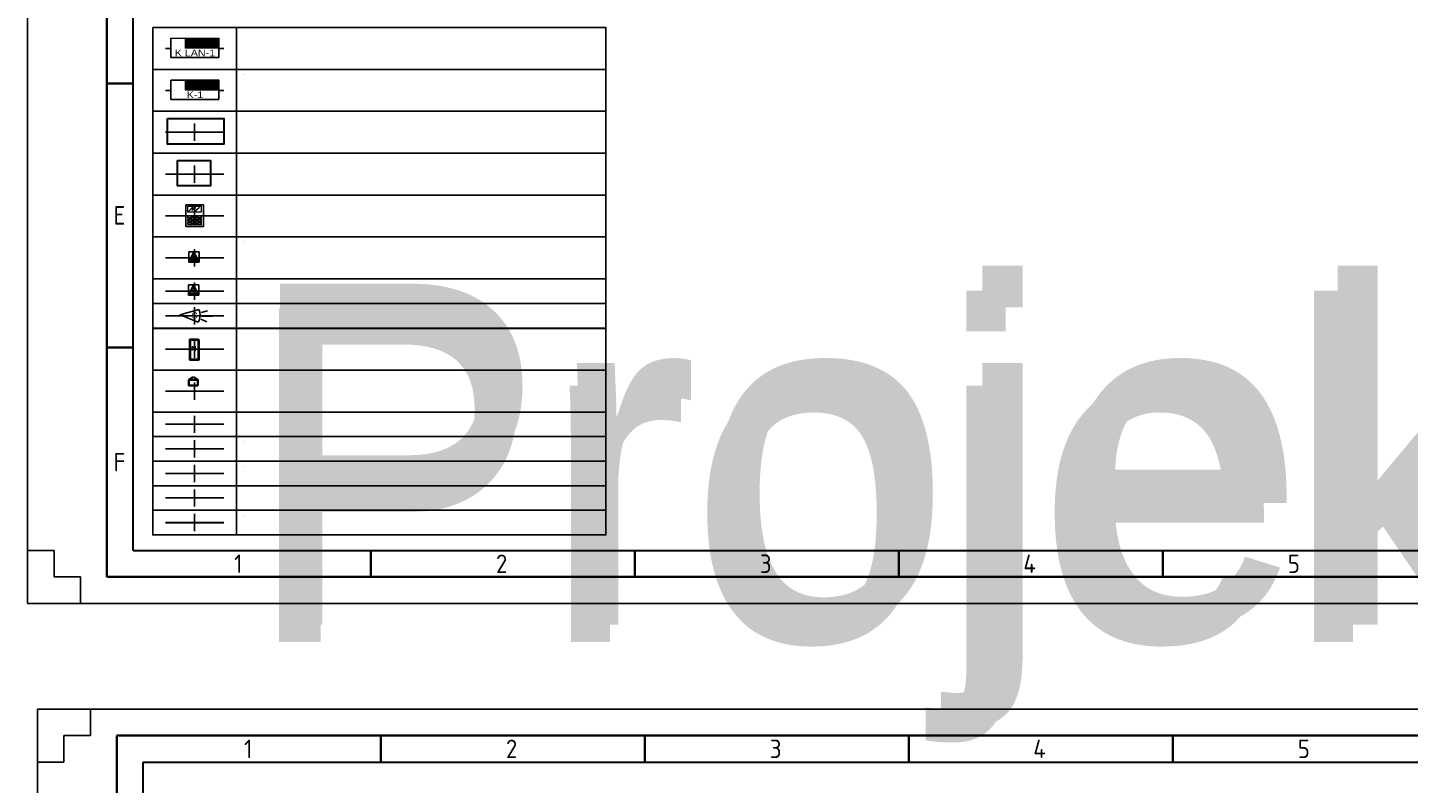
# Model space of a CAD drawing. Header units: millimetres. Extents: x -1662057 to -197461, y -941126 to 63888.
# Tile 46 of 209: x -1605502 to -1570019, y -681609 to -662183. Entities that reach past the tile are written whole.
import ezdxf
from ezdxf.enums import TextEntityAlignment as Align

# ---------------------------------------------------------------- set-up
doc = ezdxf.new("R2018")
doc.units = ezdxf.units.MM
doc.set_wipeout_variables(frame=1)
doc.layers.get('0').update_dxf_attribs({"linetype": 'CONTINUOUS'})
for name, color, linetype in [('Apsardze', 5, 'CONTINUOUS'), ('ESS AS', 5, 'CONTINUOUS'), ('ESS_AS_iekartas', 102, 'CONTINUOUS'), ('Rasējuma lapa', 7, 'CONTINUOUS'), ('VS AS', 7, 'CONTINUOUS'), ('VS-AS_Iekartas', 5, 'CONTINUOUS'), ('VS_Apzimejumi', 7, 'CONTINUOUS')]:
    doc.layers.add(name, color=color, linetype=linetype)
for name, color, linetype, lineweight in [('AS_detektori', 234, 'CONTINUOUS', 15), ('AS_kabelis', 16, 'CONTINUOUS', 15), ('Vājstrāvas tīkls', 5, 'CONTINUOUS', 30)]:
    doc.layers.add(name, color=color, linetype=linetype, lineweight=lineweight)
doc.layers.add('VS_Info', color=21, linetype='CONTINUOUS', plot=False)
doc.styles.add('ARIAL', font='arialbd.ttf')
doc.styles.add('DEL_Arial Narrow', font='ARIALN.TTF')
doc.styles.add('ISO', font='iso')
doc.styles.add('ROMANS', font='arial.ttf', dxfattribs={"width": 0.8, "oblique": 15})
doc.styles.add('WMF-Arial0', font='arialbd.ttf')

# ---------------------------------------------------------------- blocks, each defined once
blk = doc.blocks.new('A3_L')
at = {"layer": 'Rasējuma lapa'}
for p, q in [((-420, 297), (0, 297)), ((-420, 0), (-420, 297)), ((-420, 287), (-420, 297)), ((-420, 297), (-410, 297)), ((-410, 297), (-410, 292)), ((-410, 292), (-415, 292)), ((-415, 292), (-415, 287)), ((-415, 287), (-420, 287)), ((-420, 0), (-420, 10)), ((-420, 10), (-415, 10)), ((-415, 10), (-415, 5)), ((-415, 5), (-410, 5)), ((-410, 5), (-410, 0)), ((-420, 0), (0, 0)), ((-410, 0), (-420, 0))]:
    blk.add_line(p, q, dxfattribs=at)
at = {"layer": 'Rasējuma lapa', "lineweight": 35}
for p, q in [((-405, 292), (-5, 292)), ((-405, 5), (-405, 292)), ((-355, 287), (-355, 292)), ((-305, 287), (-305, 292)), ((-255, 287), (-255, 292)), ((-205, 287), (-205, 292)), ((-400, 98.5), (-405, 98.5)), ((-400, 48.5), (-405, 48.5)), ((-355, 5), (-355, 10)), ((-305, 5), (-305, 10)), ((-255, 5), (-255, 10)), ((-205, 5), (-205, 10)), ((-405, 5), (-5, 5))]:
    blk.add_line(p, q, dxfattribs=at)
at = {"layer": 'Rasējuma lapa', "lineweight": 30}
for p, q in [((-400, 287), (-10, 287)), ((-400, 10), (-400, 287)), ((-400, 10), (-10, 10))]:
    blk.add_line(p, q, dxfattribs=at)
at = {"layer": 'Rasējuma lapa', "style": 'ISO'}
for s, p in [('1', (-380.88, 287.75)), ('2', (-331.29, 287.75)), ('3', (-281.3, 287.75)), ('4', (-231.4, 287.75)), ('5', (-181.3, 287.75)), ('E', (-403.73, 71.75)), ('F', (-403.73, 25)), ('1', (-380.88, 5.75)), ('2', (-331.29, 5.75)), ('3', (-281.3, 5.75)), ('4', (-231.4, 5.75)), ('5', (-181.3, 5.75))]:
    blk.add_text(s, height=3.5, dxfattribs=at).set_placement(p)
blk = doc.blocks.new('*U1305')
at = {"layer": 'Rasējuma lapa'}
blk.add_blockref('A3_L', (0, 0), dxfattribs=at)
blk = doc.blocks.new('*U1709')
at = {"layer": 'VS_Apzimejumi', "ltscale": 25}
blk.add_lwpolyline([(-1700, 0), (-1700, -850), (0, -850), (0, 0), (-1700, 0)], dxfattribs=at)
at = {"layer": 'VS_Apzimejumi'}
blk.add_lwpolyline([(0, 0), (7500, 0), (7500, -850), (0, -850), (0, 0)], dxfattribs=at)
at = {"layer": 'VS_Info'}
blk.add_line((-1445, -425), (-255, -425), dxfattribs=at)
blk.add_lwpolyline([(-850, -250), (-850, -600)], dxfattribs=at)
at = {"lineweight": 30, "flags": 104}
blk.add_attdef('NOSAUKUMS', text='', height=200, dxfattribs=at).set_placement((121, -99), align=Align.TOP_LEFT)
blk = doc.blocks.new('*U1710')
at = {"layer": 'VS_Apzimejumi', "ltscale": 25}
blk.add_lwpolyline([(-1700, 0), (-1700, -500), (0, -500), (0, 0), (-1700, 0)], dxfattribs=at)
at = {"layer": 'VS_Apzimejumi'}
blk.add_lwpolyline([(0, 0), (7500, 0), (7500, -500), (0, -500), (0, 0)], dxfattribs=at)
at = {"layer": 'VS_Info'}
blk.add_line((-1445, -250), (-255, -250), dxfattribs=at)
blk.add_lwpolyline([(-850, -75), (-850, -425)], dxfattribs=at)
at = {"lineweight": 30, "flags": 104}
blk.add_attdef('NOSAUKUMS', text='', height=200, dxfattribs=at).set_placement((121, -99), align=Align.TOP_LEFT)
blk = doc.blocks.new('*U2829')
at = {"layer": 'Vājstrāvas tīkls', "color": 234, "lineweight": 9}
for p, q in [((-140, 385), (-54, 479)), ((-54, 479), (-72, 402)), ((-72, 402), (15, 478)), ((-13, 367), (118, 481)), ((15, 478), (-13, 367))]:
    blk.add_line(p, q, dxfattribs=at)
at = {"layer": 'Vājstrāvas tīkls', "color": 234, "lineweight": 15, "ltscale": 0.05}
blk.add_lwpolyline([(-217, 542), (217, 542), (217, 0), (-217, 0)], close=True, dxfattribs=at)
at = {"layer": 'Vājstrāvas tīkls', "color": 234, "lineweight": 25, "ltscale": 0.05}
for points in [[(-217, 542), (217, 542), (217, 0), (-217, 0)], [(-164, 268), (-77, 268), (-77, 217), (-164, 217)], [(-164, 184), (-77, 184), (-77, 133), (-164, 133)], [(-164, 100), (-77, 100), (-77, 49), (-164, 49)], [(-44, 268), (44, 268), (44, 217), (-44, 217)], [(-44, 184), (44, 184), (44, 133), (-44, 133)], [(-44, 100), (44, 100), (44, 49), (-44, 49)], [(77, 268), (164, 268), (164, 217), (77, 217)], [(77, 184), (164, 184), (164, 133), (77, 133)], [(77, 100), (164, 100), (164, 49), (77, 49)]]:
    blk.add_lwpolyline(points, close=True, dxfattribs=at)
at = {"layer": 'Vājstrāvas tīkls', "color": 234, "lineweight": 9, "ltscale": 0.05}
blk.add_lwpolyline([(-164, 502), (164, 502), (164, 354), (-164, 354)], close=True, dxfattribs=at)
at = {"layer": 'AS_detektori', "lineweight": 5, "style": 'ARIAL'}
blk.add_attdef('KEYPAD', text='', height=188, dxfattribs=at).set_placement((-596, 331), align=Align.CENTER)
blk = doc.blocks.new('DEL_VS-AS_kontroles_panelis')
blk.add_wipeout([(-326, 261), (326, 261), (326, -1), (-326, -1)]).dxf.layer = 'AS_kabelis'
at = {"layer": 'VS-AS_Iekartas', "color": 0}
for p, q in [((-325, 260), (325, 260)), ((-325, 0), (-325, 260)), ((-130, 252), (-122, 260)), ((-130, 229), (-99, 260)), ((-130, 207), (-77, 260)), ((-130, 184), (-54, 260)), ((-130, 162), (-32, 260)), ((-130, 139), (-9, 260)), ((-18, 130), (-130, 242)), ((-40, 130), (-130, 220)), ((-63, 130), (-130, 197)), ((5, 130), (-125, 260)), ((-117, 130), (13, 260)), ((27, 130), (-103, 260)), ((-95, 130), (35, 260)), ((50, 130), (-80, 260)), ((-72, 130), (58, 260)), ((72, 130), (-58, 260)), ((-50, 130), (80, 260)), ((95, 130), (-35, 260)), ((-27, 130), (103, 260)), ((117, 130), (-13, 260)), ((-5, 130), (125, 260)), ((139, 130), (9, 260)), ((18, 130), (148, 260)), ((162, 130), (32, 260)), ((40, 130), (170, 260)), ((184, 130), (54, 260)), ((63, 130), (193, 260)), ((207, 130), (77, 260)), ((85, 130), (215, 260)), ((229, 130), (99, 260)), ((108, 130), (238, 260)), ((252, 130), (122, 260)), ((130, 130), (260, 260)), ((274, 130), (144, 260)), ((152, 130), (282, 260)), ((297, 130), (167, 260)), ((175, 130), (305, 260)), ((319, 130), (189, 260)), ((197, 130), (325, 258)), ((325, 146), (211, 260)), ((220, 130), (325, 235)), ((325, 169), (234, 260)), ((242, 130), (325, 213)), ((325, 191), (256, 260)), ((265, 130), (325, 190)), ((325, 214), (279, 260)), ((325, 236), (301, 260)), ((325, 259), (324, 260)), ((325, 260), (325, 0)), ((325, 0), (-325, 0)), ((-85, 130), (-130, 175)), ((-108, 130), (-130, 152)), ((287, 130), (325, 168)), ((310, 130), (325, 145))]:
    blk.add_line(p, q, dxfattribs=at)
blk.add_lwpolyline([(-130, 260), (325, 260), (325, 130), (-130, 130)], close=True, dxfattribs=at)
at = {"layer": 'VS-AS_Iekartas', "color": 0, "style": 'DEL_Arial Narrow', "width": 1.4}
blk.add_attdef('TIPS', text='', height=90, dxfattribs=at).set_placement((0, -10), align=Align.BOTTOM_CENTER)
blk = doc.blocks.new('smk')
at = {"layer": 'Apsardze'}
for p, q in [((-200, 0), (-200, 200)), ((-200, 0), (-100, 200)), ((-200, 200), (0, 200)), ((0, 0), (-200, 0)), ((-100, 200), (0, 0)), ((0, 200), (0, 0))]:
    blk.add_line(p, q, dxfattribs=at)
at = {"layer": 'Apsardze', "linetype": 'ByBlock'}
for p, q in [((-188, 25), (-13, 25)), ((-170, 60), (-30, 60)), ((-152, 96), (-48, 96)), ((-135, 131), (-65, 131)), ((-117, 166), (-83, 166))]:
    blk.add_line(p, q, dxfattribs=at)
blk = doc.blocks.new('pir')
at = {"layer": 'Apsardze'}
for p, q in [((-530, 1), (-797, 1)), ((-512, 81), (-665, 133)), ((0, 0), (-457, 153)), ((0, 0), (-457, -152)), ((-512, -84), (-662, -135))]:
    blk.add_line(p, q, dxfattribs=at)
blk.add_arc((-151, 1), 342, 153.6522, 206.5245, dxfattribs=at)

msp = doc.modelspace()

# ---------------------------------------------------------------- linework, layer by layer
at = {"layer": 'ESS AS', "color": 1, "lineweight": 35, "ltscale": 2, "transparency": 33554687}
for p, q in [((-1601244.34424, -671158.7696), (-1601358.52253, -671233.67179)), ((-1601241.96499, -671158.7696), (-1601127.78669, -671233.67179))]:
    msp.add_line(p, q, dxfattribs=at)
at = {"layer": 'ESS AS', "color": 5, "lineweight": 40, "ltscale": 2, "transparency": 33554687}
msp.add_lwpolyline([(-1601108.99925, -670199.70242), (-1601108.99925, -670720.90352), (-1601326.74859, -670720.90352), (-1601326.74859, -670199.70242)], close=True, dxfattribs=at)
at = {"layer": 'ESS AS', "color": 1, "lineweight": 35, "ltscale": 2, "transparency": 33554687}
msp.add_lwpolyline([(-1601358.6509, -671233.80632), (-1601128.36867, -671233.80632), (-1601128.36867, -671380.29865), (-1601358.6509, -671380.29865)], close=True, dxfattribs=at)
at = {"layer": 'ESS AS', "color": 5, "transparency": 33554687, "const_width": 31.64062}
for points in [[(-1601962.28762, -672368.45232), (-1600456.19387, -672368.45232)], [(-1601962.28762, -673009.70232), (-1600456.19387, -673009.70232)]]:
    msp.add_lwpolyline(points, dxfattribs=at)
at = {"layer": 'ESS AS', "color": 6, "transparency": 33554687, "const_width": 31.64062}
for points in [[(-1601962.28762, -673645.32619), (-1600456.19387, -673645.32619)], [(-1601962.28762, -674273.05364), (-1600456.19387, -674273.05364)]]:
    msp.add_lwpolyline(points, dxfattribs=at)
at = {"layer": 'ESS AS', "color": 1, "transparency": 33554687, "const_width": 31.64062}
msp.add_lwpolyline([(-1601962.28762, -674913.52696), (-1600456.19387, -674913.52696)], dxfattribs=at)
at = {"layer": 'ESS_AS_iekartas', "color": 5, "lineweight": 30}
msp.add_lwpolyline([(-1601909.7101, -664522.15787), (-1600461.44, -664522.15787), (-1600461.44, -665175.2047), (-1601909.7101, -665175.2047)], close=True, dxfattribs=at)
at = {"layer": 'ESS_AS_iekartas', "color": 6, "lineweight": 30}
msp.add_lwpolyline([(-1601645.91847, -665597.95034), (-1600798.37698, -665597.95034), (-1600798.37698, -666250.99717), (-1601645.91847, -666250.99717)], close=True, dxfattribs=at)

# ---------------------------------------------------------------- block references
at = {"layer": 'ESS AS', "transparency": 33554687}
ref = msp.add_blockref('*U1709', (-1600133.45949, -662182.74721), dxfattribs=dict(at, xscale=1.265625, yscale=1.265625, zscale=1.265625))
lines = msp.add_mtext('Projekt. divu durvju kontrolieris Intelligent LAN Access\\PModule. INTG-996018PCB&K', dxfattribs={"layer": '0', "insert": (-1599980.62717, -662307.88248), "char_height": 2.5, "attachment_point": 1})
ref.add_attrib('NOSAUKUMS', '', (-1599980.62717, -662307.88248), dxfattribs={"flags": 104}).embed_mtext(lines)
ref = msp.add_blockref('*U1709', (-1600133.45949, -663258.54378), dxfattribs=dict(at, xscale=1.265625, yscale=1.265625, zscale=1.265625))
lines = msp.add_mtext('Projekt. UniBus Divu durvju kontrolieris-paplāšinātājs \\PINTG-996535PCB&K', dxfattribs={"layer": '0', "insert": (-1599980.62717, -663383.67905), "char_height": 2.5, "attachment_point": 1})
ref.add_attrib('NOSAUKUMS', '', (-1599980.62717, -663383.67905), dxfattribs={"flags": 104}).embed_mtext(lines)
ref = msp.add_blockref('*U1709', (-1600133.45949, -664334.2008), dxfattribs=dict(at, xscale=1.265625, yscale=1.265625, zscale=1.265625))
lines = msp.add_mtext('Projekt. metāliskā kārba ar barošanas bloku 8A \\PINTG-995203PE8EU', dxfattribs={"layer": '0', "insert": (-1599980.62717, -664459.33606), "char_height": 2.5, "attachment_point": 1})
ref.add_attrib('NOSAUKUMS', '', (-1599980.62717, -664459.33606), dxfattribs={"flags": 104}).embed_mtext(lines)
ref = msp.add_blockref('*U1709', (-1600133.45949, -665409.99326), dxfattribs=dict(at, xscale=1.265625, yscale=1.265625, zscale=1.265625))
lines = msp.add_mtext('Projekt. metāliskā kārba ar barošanas bloku 3A \\PINTG-995201PEEU3', dxfattribs={"layer": '0', "insert": (-1599980.62717, -665535.12853), "char_height": 2.5, "attachment_point": 1})
ref.add_attrib('NOSAUKUMS', '', (-1599980.62717, -665535.12853), dxfattribs={"flags": 104}).embed_mtext(lines)
ref = msp.add_blockref('*U1709', (-1600133.45949, -666485.77919), dxfattribs=dict(at, xscale=1.265625, yscale=1.265625, zscale=1.265625))
lines = msp.add_mtext('Projekt. LCD vadības tastatūra Prisma Terminal \\Pfor Integriti - White INTG-996400', dxfattribs={"layer": '0', "insert": (-1599980.62717, -666610.91446), "char_height": 2.5, "attachment_point": 1})
ref.add_attrib('NOSAUKUMS', '', (-1599980.62717, -666610.91446), dxfattribs={"flags": 104}).embed_mtext(lines)
ref = msp.add_blockref('*U2829', (-1601209.24074, -667298.77844), dxfattribs=dict(at, xscale=1.0418625, yscale=1.0418625, zscale=1.0418625))
lines = msp.add_mtext('VP ', dxfattribs={"layer": 'AS_detektori', "lineweight": 5, "insert": (-1601829.89081, -666953.96409), "char_height": 2.5, "attachment_point": 1, "bg_fill": 3, "box_fill_scale": 1, "bg_fill_color": 256, "bg_fill_transparency": 0})
ref.add_attrib('KEYPAD', '', (-1601829.89081, -666953.96409), dxfattribs={"flags": 104}).embed_mtext(lines)
ref = msp.add_blockref('*U1709', (-1600133.45949, -667561.54229), dxfattribs=dict(at, xscale=1.265625, yscale=1.265625, zscale=1.265625))
lines = msp.add_mtext('Projekt. magnētiskais kontakts vārtiem, uzliekamais, \\Pnostrādāšanas attālums 7.3 cm ar plāksni MS-55', dxfattribs={"layer": '0', "insert": (-1599980.62717, -667686.67756), "char_height": 2.5, "attachment_point": 1})
ref.add_attrib('NOSAUKUMS', '', (-1599980.62717, -667686.67756), dxfattribs={"flags": 104}).embed_mtext(lines)
ref = msp.add_blockref('*U1710', (-1600133.45949, -668640.83558), dxfattribs=dict(at, xscale=1.265625, yscale=1.265625, zscale=1.265625))
lines = msp.add_mtext('Projekt. durvju magnētiskie kontakti ZDD-417M', dxfattribs={"layer": '0', "insert": (-1599980.62717, -668765.97085), "char_height": 8762.180394, "attachment_point": 1})
ref.add_attrib('NOSAUKUMS', '', (-1599980.62717, -668765.97085), dxfattribs={"flags": 104}).embed_mtext(lines)
ref = msp.add_blockref('*U1710', (-1600133.45949, -669273.46577), dxfattribs=dict(at, xscale=1.265625, yscale=1.265625, zscale=1.265625))
lines = msp.add_mtext('Projekt. kombinētajs detektors TITAN GB', dxfattribs={"layer": '0', "insert": (-1599980.62717, -669398.60104), "char_height": 8572.5175739, "attachment_point": 1})
ref.add_attrib('NOSAUKUMS', '', (-1599980.62717, -669398.60104), dxfattribs={"flags": 104}).embed_mtext(lines)
ref = msp.add_blockref('*U1709', (-1600133.45949, -669913.37995), dxfattribs=dict(at, xscale=1.265625, yscale=1.265625, zscale=1.265625))
lines = msp.add_mtext('Projekt. Karšu nolāsītājs ar kodu šifrātoru \\P(datu protokols E-Marim un RS485) INTG-994725', dxfattribs={"layer": '0', "insert": (-1599980.62717, -670038.51522), "char_height": 2.5, "attachment_point": 1})
ref.add_attrib('NOSAUKUMS', '', (-1599980.62717, -670038.51522), dxfattribs={"flags": 104}).embed_mtext(lines)
ref = msp.add_blockref('*U1709', (-1600133.45949, -670989.05329), dxfattribs=dict(at, xscale=1.265625, yscale=1.265625, zscale=1.265625))
lines = msp.add_mtext('Projekt. elektromagnētiskais sprūds, normāli atvērts (NO)\\PEff-Eff, 12/24Vdc, Eff-Eff 138W.13-----E91', dxfattribs={"layer": '0', "insert": (-1599980.62717, -671114.18856), "char_height": 2.5, "attachment_point": 1})
ref.add_attrib('NOSAUKUMS', '', (-1599980.62717, -671114.18856), dxfattribs={"flags": 104}).embed_mtext(lines)
ref = msp.add_blockref('*U1710', (-1600133.45949, -672063.29494), dxfattribs=dict(at, xscale=1.265625, yscale=1.265625, zscale=1.265625))
lines = msp.add_mtext('Projekt. kabelis (magnētkontaktiem) CQR 4x0,22', dxfattribs={"layer": '0', "insert": (-1599980.62717, -672188.43021), "char_height": 2.5, "attachment_point": 1})
ref.add_attrib('NOSAUKUMS', '', (-1599980.62717, -672188.43021), dxfattribs={"flags": 104}).embed_mtext(lines)
ref = msp.add_blockref('*U1710', (-1600133.45949, -672696.10744), dxfattribs=dict(at, xscale=1.265625, yscale=1.265625, zscale=1.265625))
lines = msp.add_mtext('Projekt. kabelis (kustības detektoriem) CQR 8x0,22', dxfattribs={"layer": '0', "insert": (-1599980.62717, -672821.24271), "char_height": 2.5, "attachment_point": 1})
ref.add_attrib('NOSAUKUMS', '', (-1599980.62717, -672821.24271), dxfattribs={"flags": 104}).embed_mtext(lines)
ref = msp.add_blockref('*U1710', (-1600133.45949, -673328.91994), dxfattribs=dict(at, xscale=1.265625, yscale=1.265625, zscale=1.265625))
lines = msp.add_mtext('Projekt. kabelis (tastatūrām) Cat5e FTP 4x2x0.5', dxfattribs={"layer": '0', "insert": (-1599980.62717, -673454.05521), "char_height": 2.5, "attachment_point": 1})
ref.add_attrib('NOSAUKUMS', '', (-1599980.62717, -673454.05521), dxfattribs={"flags": 104}).embed_mtext(lines)
ref = msp.add_blockref('*U1710', (-1600133.45949, -673956.64739), dxfattribs=dict(at, xscale=1.265625, yscale=1.265625, zscale=1.265625))
lines = msp.add_mtext('Projekt. kabelis (panelim) Cat5e FTP  4x2x0.5', dxfattribs={"layer": '0', "insert": (-1599980.62717, -674081.78266), "char_height": 2.5, "attachment_point": 1})
ref.add_attrib('NOSAUKUMS', '', (-1599980.62717, -674081.78266), dxfattribs={"flags": 104}).embed_mtext(lines)
ref = msp.add_blockref('*U1710', (-1600133.45949, -674589.07158), dxfattribs=dict(at, xscale=1.265625, yscale=1.265625, zscale=1.265625))
lines = msp.add_mtext('Projekt. kabelis (sprūdam) Omy 2x1.0', dxfattribs={"layer": '0', "insert": (-1599980.62717, -674714.20685), "char_height": 2.5, "attachment_point": 1})
ref.add_attrib('NOSAUKUMS', '', (-1599980.62717, -674714.20685), dxfattribs={"flags": 104}).embed_mtext(lines)
at = {"layer": 'Rasējuma lapa', "xscale": 135.6730224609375, "yscale": 135.6730224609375, "zscale": 135.6730224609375}
for p in [(-1548518.88127, -676981.20724), (-1548262.87916, -719998.38818)]:
    msp.add_blockref('*U1305', p, dxfattribs=at)
at = {"layer": 'VS AS', "xscale": 1.318359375, "yscale": 1.318359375, "zscale": 1.318359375}
for p in [(-1601094.22255, -668211.70581), (-1601103.68255, -669056.82318)]:
    msp.add_blockref('smk', p, dxfattribs=at)
at = {"layer": 'VS AS', "xscale": 1.0546875, "yscale": 1.0546875, "zscale": 1.0546875, "rotation": 176.8636173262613}
msp.add_blockref('pir', (-1601587.91343, -669564.1721), dxfattribs=at)

# ---------------------------------------------------------------- texts
at = {"layer": 'ESS AS', "color": 5, "transparency": 33554687, "style": 'WMF-Arial0'}
msp.add_text('N', height=133.25214, dxfattribs=at).set_placement((-1601298.50801, -670497.3333))
at = {"layer": 'VS AS', "color": 5, "style": 'ROMANS'}
msp.add_text('S', height=158.20312, rotation=176.863617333, dxfattribs=at).set_placement((-1601130.26528, -669506.76221, 875.19667))

# ---------------------------------------------------------------- next in the draw order: block references
at = {"layer": 'ESS AS', "color": 5, "transparency": 33554687}
ref = msp.add_blockref('DEL_VS-AS_kontroles_panelis', (-1601201.47834, -662951.71541), dxfattribs=dict(at, xscale=1.8984375, yscale=1.8984375, zscale=1.8984375, rotation=359.9240141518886))
ref.add_attrib('TIPS', 'K LAN-1', dxfattribs={"layer": 'VS-AS_Iekartas', "height": 170.859375, "rotation": 359.92401415, "style": 'DEL_Arial Narrow', "width": 1.4}).set_placement((-1601201.50351, -662970.69977), align=Align.BOTTOM_CENTER)
ref = msp.add_blockref('DEL_VS-AS_kontroles_panelis', (-1601201.47834, -664027.51198), dxfattribs=dict(at, xscale=1.8984375, yscale=1.8984375, zscale=1.8984375, rotation=359.9240141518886))
ref.add_attrib('TIPS', 'K-1', dxfattribs={"layer": 'VS-AS_Iekartas', "height": 170.859375, "rotation": 359.92401415, "style": 'DEL_Arial Narrow', "width": 1.4}).set_placement((-1601201.50351, -664046.49634), align=Align.BOTTOM_CENTER)

doc.saveas('drawing.dxf')
